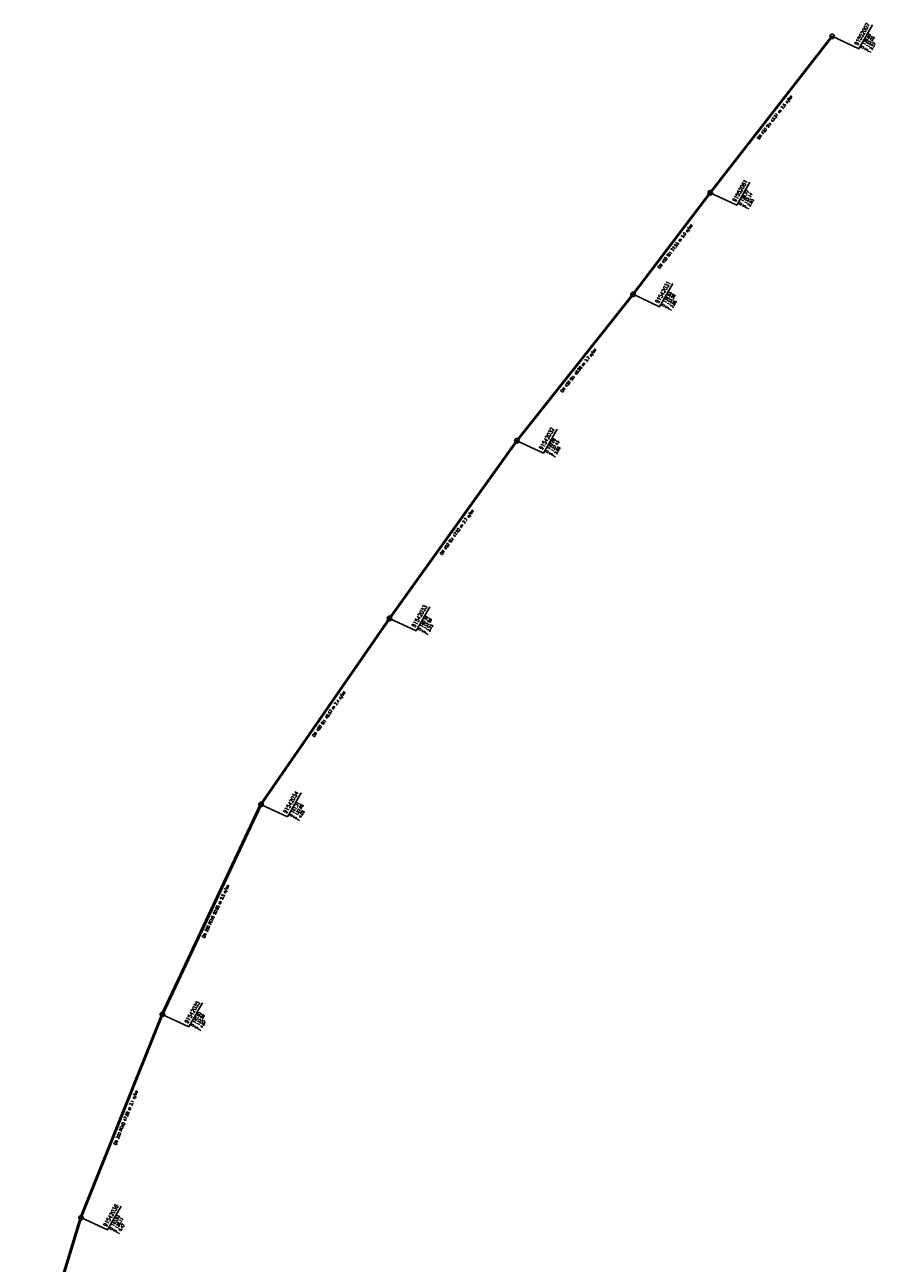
# Model space of a CAD drawing. Header units: metres. Extents: x 3490368 to 3491379, y 5753988 to 5755037.
# Tile 29 of 29: x 3491193 to 3491379, y 5754766 to 5755037. Entities that reach past the tile are written whole.
import ezdxf
from ezdxf.enums import TextEntityAlignment as Align

# ---------------------------------------------------------------- set-up
doc = ezdxf.new("R2010")
doc.units = ezdxf.units.M
doc.layers.add('E-Kanalnetz-250-01$0$HALTUNG', color=7, linetype='Continuous', lineweight=50)
for name, color, linetype in [('E-Kanalnetz-250-01$0$HALTUNG_TEXT_1', 7, 'Continuous'), ('E-Kanalnetz-250-01$0$HALTUNG_TEXT_3', 7, 'Continuous'), ('E-Kanalnetz-250-01$0$SCHACHT', 7, 'Continuous'), ('E-Kanalnetz-250-01$0$SCHACHT_TEXT', 7, 'Continuous'), ('E-Kanalnetz-250-01$0$SCHACHT_TEXT_1', 7, 'Continuous'), ('E-Kanalnetz-250-01$0$SCHACHT_TEXT_2', 7, 'Continuous')]:
    doc.layers.add(name, color=color, linetype=linetype)
doc.styles.add('E-Kanalnetz-250-01$0$HALTUNG', font='ROMANS.shx')
doc.styles.add('E-Kanalnetz-250-01$0$SCHACHT', font='ROMANS.shx')

msp = doc.modelspace()

# ---------------------------------------------------------------- linework, layer by layer
at = {"layer": 'E-Kanalnetz-250-01$0$HALTUNG', "color": 7, "linetype": 'Continuous', "ltscale": 0.02}
for p, q in [((3491343.37, 5755000.56, 137.14), (3491370.12, 5755034.88, 137.03)), ((3491326.46, 5754978.33, 137.28), (3491343.37, 5755000.56, 137.14)), ((3491300.98, 5754946.24, 137.43), (3491326.46, 5754978.33, 137.28)), ((3491273.06, 5754907.3, 137.56), (3491300.98, 5754946.24, 137.43)), ((3491244.87, 5754866.53, 137.68), (3491273.06, 5754907.3, 137.56)), ((3491223.24, 5754820.51, 137.96), (3491244.87, 5754866.53, 137.68)), ((3491205.41, 5754775.96, 138.11), (3491223.24, 5754820.51, 137.96)), ((3491193.08, 5754735.95, 138.54), (3491205.41, 5754775.96, 138.11))]:
    msp.add_line(p, q, dxfattribs=at)
at = {"layer": 'E-Kanalnetz-250-01$0$HALTUNG_TEXT_1', "color": 7}
for points in [[(3491368.83, 5755033.22, 137.03), (3491369.11, 5755033.01, 137.03), (3491368.55, 5755033.44, 137.03), (3491369.81, 5755034.49, 137.03)], [(3491342.1, 5754998.89, 137.14), (3491342.38, 5754998.67, 137.14), (3491341.82, 5754999.1, 137.14), (3491343.07, 5755000.16, 137.14)], [(3491325.15, 5754976.69, 137.28), (3491325.43, 5754976.46, 137.28), (3491324.88, 5754976.91, 137.28), (3491326.15, 5754977.94, 137.28)], [(3491299.76, 5754944.53, 137.43), (3491300.04, 5754944.33, 137.43), (3491299.47, 5754944.74, 137.43), (3491300.69, 5754945.83, 137.43)], [(3491271.87, 5754905.57, 137.56), (3491272.16, 5754905.37, 137.56), (3491271.57, 5754905.77, 137.56), (3491272.78, 5754906.89, 137.56)], [(3491243.98, 5754864.63, 137.68), (3491244.3, 5754864.48, 137.68), (3491243.66, 5754864.78, 137.68), (3491244.66, 5754866.08, 137.68)], [(3491222.46, 5754818.56, 137.96), (3491222.79, 5754818.43, 137.96), (3491222.13, 5754818.69, 137.96), (3491223.05, 5754820.05, 137.96)], [(3491204.79, 5754773.95, 138.12), (3491205.13, 5754773.85, 138.12), (3491204.45, 5754774.06, 138.12), (3491205.26, 5754775.48, 138.12)]]:
    msp.add_solid(points, dxfattribs=at)
at = {"layer": 'E-Kanalnetz-250-01$0$SCHACHT', "color": 100, "ltscale": 0.02}
msp.add_circle((3491370.12, 5755034.88, 139.6), 0.5, dxfattribs=at)
at = {"layer": 'E-Kanalnetz-250-01$0$SCHACHT', "ltscale": 0.02}
for centre in [(3491343.37, 5755000.56, 139.77), (3491326.46, 5754978.33, 139.93), (3491300.98, 5754946.24, 140.09), (3491273.06, 5754907.3, 140.79), (3491244.87, 5754866.53, 141.71), (3491223.24, 5754820.51, 142.83), (3491205.41, 5754775.96, 143.53)]:
    msp.add_circle(centre, 0.5, dxfattribs=at)
at = {"layer": 'E-Kanalnetz-250-01$0$SCHACHT_TEXT', "ltscale": 0.02}
for p, q in [((3491370.12, 5755034.88, 139.6), (3491370.12, 5755034.88, 137.03)), ((3491343.37, 5755000.56, 139.77), (3491343.37, 5755000.56, 137.14)), ((3491326.46, 5754978.33, 139.93), (3491326.46, 5754978.33, 137.28)), ((3491300.98, 5754946.24, 140.09), (3491300.98, 5754946.24, 137.43)), ((3491273.06, 5754907.3, 140.79), (3491273.06, 5754907.3, 137.56)), ((3491244.87, 5754866.53, 141.71), (3491244.87, 5754866.53, 137.68)), ((3491223.24, 5754820.51, 142.83), (3491223.24, 5754820.51, 137.96)), ((3491205.41, 5754775.96, 143.53), (3491205.41, 5754775.96, 138.11))]:
    msp.add_line(p, q, dxfattribs=at)
at = {"layer": 'E-Kanalnetz-250-01$0$SCHACHT_TEXT', "color": 100}
msp.add_lwpolyline([(3491370.12, 5755034.88), (3491375.93, 5755032.17), (3491378.95, 5755037.41)], dxfattribs=at)
at = {"layer": 'E-Kanalnetz-250-01$0$SCHACHT_TEXT'}
for points in [[(3491343.37, 5755000.56), (3491349.18, 5754997.85), (3491352.1, 5755002.91)], [(3491326.46, 5754978.33), (3491332.27, 5754975.62), (3491335.19, 5754980.68)], [(3491300.98, 5754946.24), (3491306.79, 5754943.53), (3491309.81, 5754948.77)], [(3491273.06, 5754907.3), (3491278.87, 5754904.59), (3491281.89, 5754909.83)], [(3491244.87, 5754866.53), (3491250.68, 5754863.82), (3491253.71, 5754869.09)], [(3491223.24, 5754820.51), (3491229.05, 5754817.8), (3491232.07, 5754823.04)], [(3491205.41, 5754775.96), (3491211.22, 5754773.25), (3491214.24, 5754778.49)]]:
    msp.add_lwpolyline(points, dxfattribs=at)

# ---------------------------------------------------------------- texts
at = {"layer": 'E-Kanalnetz-250-01$0$HALTUNG_TEXT_3', "color": 7, "style": 'E-Kanalnetz-250-01$0$HALTUNG', "width": 0.8}
for s, rotation, p in [('DN 450 Stz 43.51 m 2.5 o/oo', 52.0661, (3491357.26, 5755017.32)), ('DN 450 Stz 27.93 m 5.0 o/oo', 52.7404, (3491335.43, 5754989.05)), ('DN 450 Stz 40.98 m 3.7 o/oo', 51.5498, (3491314.23, 5754961.88)), ('DN 450 Stz 47.92 m 2.7 o/oo', 54.3595, (3491287.55, 5754926.39)), ('DN 450 Stz 49.57 m 2.4 o/oo', 55.3385, (3491259.5, 5754886.55)), ('DN 350 PEHD 50.85 m 5.5 o/oo', 64.8256, (3491234.64, 5754843.24)), ('DN 350 PEHD 47.99 m 3.1 o/oo', 68.1877, (3491214.93, 5754797.99))]:
    msp.add_text(s, height=0.63, rotation=rotation, dxfattribs=at).set_placement(p, align=Align.TOP_CENTER)
at = {"layer": 'E-Kanalnetz-250-01$0$SCHACHT_TEXT', "color": 100, "style": 'E-Kanalnetz-250-01$0$SCHACHT', "width": 0.8}
msp.add_text('91552007', height=0.88, rotation=60.0001, dxfattribs=at).set_placement((3491374.95, 5755033.25), align=Align.TOP_LEFT)
at = {"layer": 'E-Kanalnetz-250-01$0$SCHACHT_TEXT', "style": 'E-Kanalnetz-250-01$0$SCHACHT', "width": 0.8}
for s, p in [('91552061', (3491348.2, 5754998.93)), ('91542031', (3491331.29, 5754976.7)), ('91542032', (3491305.81, 5754944.61)), ('91542033', (3491277.89, 5754905.67)), ('91542034', (3491249.7, 5754864.9)), ('91542035', (3491228.07, 5754818.88)), ('91542036', (3491210.24, 5754774.33))]:
    msp.add_text(s, height=0.88, rotation=60.0001, dxfattribs=at).set_placement(p, align=Align.TOP_LEFT)
at = {"layer": 'E-Kanalnetz-250-01$0$SCHACHT_TEXT_1', "color": 100, "style": 'E-Kanalnetz-250-01$0$SCHACHT', "width": 0.8}
for s, p in [('D 139.60', (3491376.34, 5755032.45)), ('S 137.03', (3491377.15, 5755031.97))]:
    msp.add_text(s, height=0.63, rotation=60.0001, dxfattribs=at).set_placement(p, align=Align.TOP_LEFT)
at = {"layer": 'E-Kanalnetz-250-01$0$SCHACHT_TEXT_1', "style": 'E-Kanalnetz-250-01$0$SCHACHT', "width": 0.8}
for s, p in [('D 139.77', (3491349.59, 5754998.13)), ('S 137.14', (3491350.4, 5754997.65)), ('D 139.93', (3491332.68, 5754975.9)), ('S 137.28', (3491333.49, 5754975.42)), ('D 140.09', (3491307.2, 5754943.81)), ('S 137.43', (3491308.01, 5754943.33)), ('D 140.79', (3491279.28, 5754904.87)), ('S 137.56', (3491280.09, 5754904.39)), ('D 141.71', (3491251.09, 5754864.1)), ('S 137.68', (3491251.9, 5754863.62)), ('D 142.83', (3491229.46, 5754818.08)), ('S 137.96', (3491230.27, 5754817.6)), ('D 143.53', (3491211.63, 5754773.53)), ('S 138.11', (3491212.44, 5754773.05))]:
    msp.add_text(s, height=0.63, rotation=60.0001, dxfattribs=at).set_placement(p, align=Align.TOP_LEFT)
at = {"layer": 'E-Kanalnetz-250-01$0$SCHACHT_TEXT_2', "color": 100, "style": 'E-Kanalnetz-250-01$0$SCHACHT', "width": 0.8}
msp.add_text('T 2.57', height=0.63, rotation=60.0001, dxfattribs=at).set_placement((3491377.94, 5755031.52), align=Align.TOP_LEFT)
at = {"layer": 'E-Kanalnetz-250-01$0$SCHACHT_TEXT_2', "style": 'E-Kanalnetz-250-01$0$SCHACHT', "width": 0.8}
for s, p in [('T 2.63', (3491351.19, 5754997.2)), ('T 2.65', (3491334.28, 5754974.97)), ('T 2.66', (3491308.8, 5754942.88)), ('T 3.23', (3491280.88, 5754903.94)), ('T 4.03', (3491252.69, 5754863.17)), ('T 4.87', (3491231.06, 5754817.15)), ('T 5.42', (3491213.23, 5754772.6))]:
    msp.add_text(s, height=0.63, rotation=60.0001, dxfattribs=at).set_placement(p, align=Align.TOP_LEFT)

doc.saveas('drawing.dxf')
